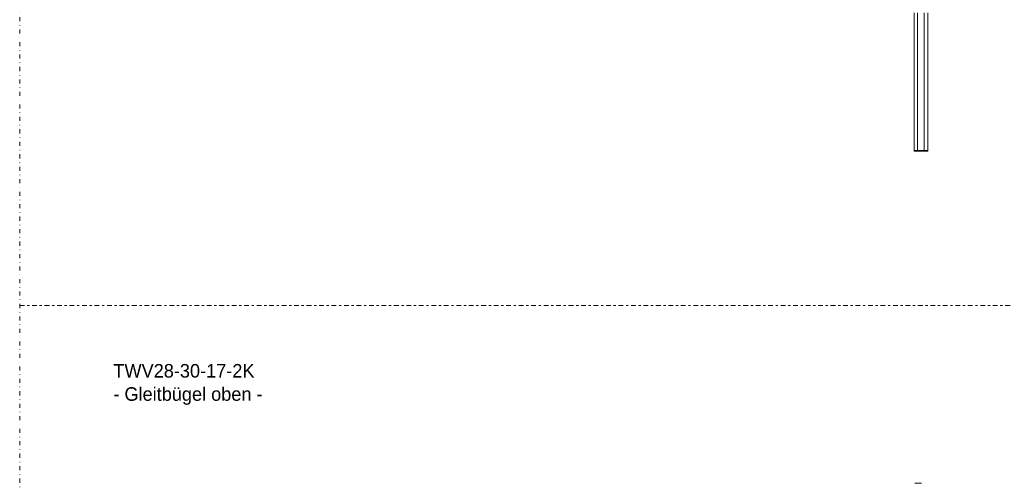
# Model space of a CAD drawing. Header units: millimetres. Extents: x -48 to 1376, y -71 to 1988.
# Tile 6 of 10: x -48 to 678, y 977 to 1319. Entities that reach past the tile are written whole.
import ezdxf

# ---------------------------------------------------------------- set-up
doc = ezdxf.new("R2010")
doc.units = ezdxf.units.MM
doc.header["$MEASUREMENT"] = 0
doc.linetypes.add('DASHEDDOT', pattern=[9.2, 3, -3, 0.2, -3])
for name, color, linetype, true_color in [('Default', 7, 'Continuous', 0xffffff), ('sichtbar', 7, 'Continuous', 0xffffff), ('Tangente', 7, 'Continuous', 0xffffff)]:
    doc.layers.add(name, color=color, linetype=linetype, true_color=true_color)
doc.styles.add('VX Simplex Roman', font='txt', dxfattribs={"height": 0.2})

msp = doc.modelspace()

# ---------------------------------------------------------------- linework, layer by layer
at = {"layer": 'Default', "color": 7, "linetype": 'DASHEDDOT', "lineweight": 5, "true_color": 0xffffff}
for p, q in [((-48.22, -71.22), (-48.22, 1987.57)), ((-48.22, 1108.28), (1375.63, 1108.28)), ((1123.66, 1108.28), (-48.22, 1108.28))]:
    msp.add_line(p, q, dxfattribs=at)
at = {"layer": 'sichtbar', "color": 1, "linetype": 'Continuous', "lineweight": 5, "true_color": 0xff0000}
for p, q in [((611.33, 1324.16), (611.33, 1222.56)), ((621.33, 1324.16), (621.33, 1222.56)), ((611.33, 1222.56), (611.33, 1222.16)), ((618.83, 1222.6), (613.83, 1222.6)), ((618.83, 1222.12), (613.83, 1222.12)), ((621.33, 1222.56), (621.33, 1222.16)), ((616.79, 977.11), (611.79, 977.11))]:
    msp.add_line(p, q, dxfattribs=at)
for centre, radius, start, end in [((612.4, 1199.73), 22.85, 91.14833, 92.6905), ((612.4, 1244.98), 22.85, 267.3095, 268.85167), ((613.18, 1160.81), 61.79, 90.45522, 91.14833), ((613.18, 1283.91), 61.79, 268.85167, 269.54478), ((613.83, 1079.36), 143.25, 90, 90.45522), ((613.83, 1365.36), 143.25, 269.54478, 270), ((618.83, 1079.36), 143.25, 89.54478, 90), ((618.83, 1365.36), 143.25, 270, 270.41769), ((619.36, 1292.9), 70.79, 270.41769, 271.01188), ((619.48, 1160.81), 61.79, 88.85167, 89.54478), ((620.1, 1250.87), 28.75, 271.01188, 272.4516), ((620.26, 1199.73), 22.85, 87.3095, 88.85167)]:
    msp.add_arc(centre, radius, start, end, dxfattribs=at)
at = {"layer": 'Tangente', "color": 6, "linetype": 'Continuous', "lineweight": 5, "true_color": 0xff00ff}
for p, q in [((613.83, 1324.16), (613.83, 1222.6)), ((618.83, 1324.16), (618.83, 1222.6))]:
    msp.add_line(p, q, dxfattribs=at)

# ---------------------------------------------------------------- texts
at = {"layer": 'Default', "color": 1, "linetype": 'Continuous', "lineweight": -3, "true_color": 0xff0000, "char_height": 10, "attachment_point": 7, "style": 'VX Simplex Roman'}
for s, insert in [('TWV28-30-17-2K', (20.87, 1054.95)), ('- Gleitbügel oben -', (20.87, 1034.95))]:
    msp.add_mtext(s, dxfattribs=dict(at, insert=insert))

doc.saveas('drawing.dxf')
